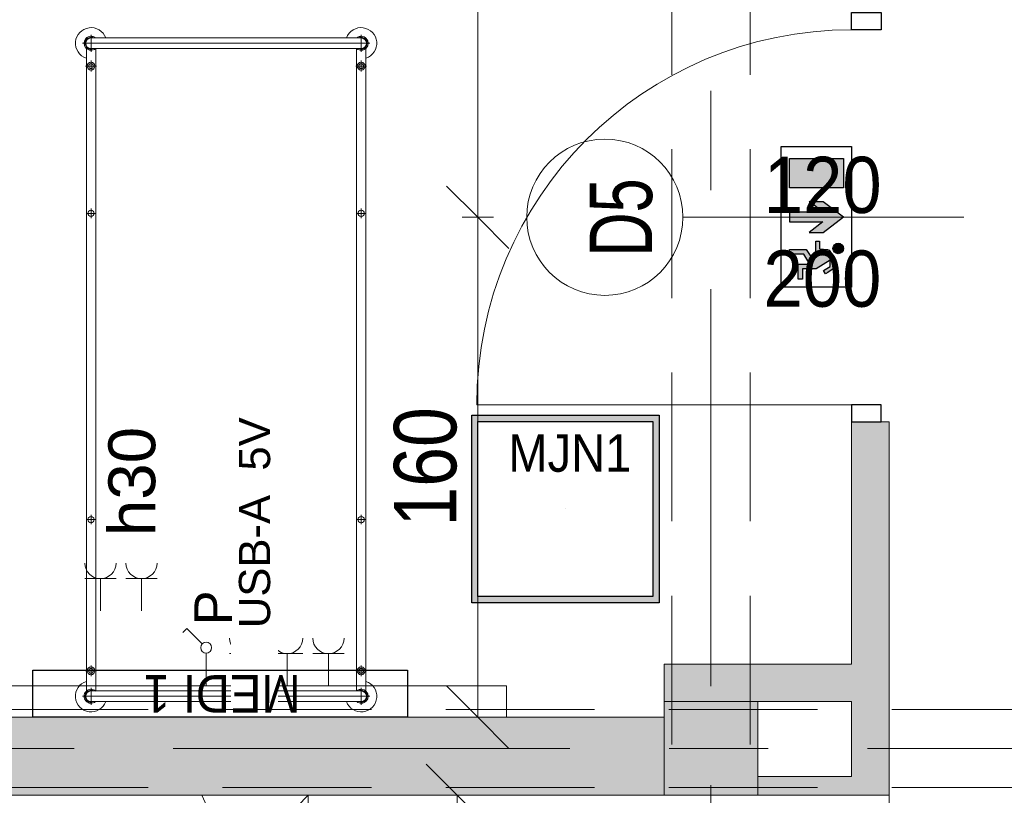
# Model space of a CAD drawing. Header units: centimetres. Extents: x -1631 to 21770, y -8842 to 3590.
# Tile 72 of 142: x -834 to -519, y 1833 to 2082. Entities that reach past the tile are written whole.
import ezdxf

# ---------------------------------------------------------------- set-up
doc = ezdxf.new("R2010")
doc.units = ezdxf.units.CM
for name, pattern in [('Dash', [60, 30, -30]), ('Oś', [222.25, 127, -31.75, 31.75, -31.75]), ('Ponad', [39.688, 23.813, -15.875]), ('Ukryte', [71.438, 47.625, -23.813])]:
    doc.linetypes.add(name, pattern=pattern)
for name, color, linetype, lineweight in [('A-ANNO-DIMS', 211, 'Continuous', 13), ('A-ANNO-DIMS-100', 211, 'Continuous', 13), ('A-ANNO-NOTE', 131, 'Continuous', 9), ('A-AREA', 32, 'Continuous', 13), ('A-DETL', 90, 'Continuous', 9), ('A-DETL-GENF', 92, 'Continuous', 9), ('A-DETL-HDLN', 90, 'Ukryte', 9), ('A-DETL-MEDM', 33, 'Continuous', 13), ('A-DETL-THIN', 151, 'Continuous', 9), ('A-DOOR', 31, 'Continuous', 13), ('A-FLOR', 192, 'Continuous', 13), ('A-FLOR-OVHD', 1, 'Ponad', 9), ('A-WALL', 113, 'Continuous', 13), ('A-WALL-PATT', 111, 'Continuous', 13), ('I-FURN', 30, 'Continuous', 9), ('Q-SPCQ', 91, 'Continuous', 9), ('S-COLS', 52, 'Continuous', 13), ('S-GRID', 1, 'Continuous', 13)]:
    doc.layers.add(name, color=color, linetype=linetype, lineweight=lineweight)
doc.layers.add('E_oprawy', color=12, linetype='Continuous')
doc.styles.add('Arial', font='arial.ttf', dxfattribs={"width": 0.9, "height": 18})
doc.styles.add('Arial Narrow_5', font='ARIALN.TTF', dxfattribs={"height": 20})
doc.styles.add('Arial_1', font='arial.ttf', dxfattribs={"width": 0.7, "height": 20})
doc.styles.add('Arial_4', font='arial.ttf', dxfattribs={"height": 10})
doc.styles.add('Arial_5', font='arial.ttf', dxfattribs={"height": 12})
doc.styles.add('Arial_6', font='arial.ttf', dxfattribs={"height": 15})
doc.dimstyles.new('Diagonal_1_100__0__wewnętrzne', dxfattribs={"dimscale": 30.48, "dimtxt": 20.468619, "dimasz": 0.656168, "dimexe": 0.164042, "dimexo": 0.0625, "dimgap": 0.032808, "dimtad": 1, "dimdec": 0, "dimdsep": 46, "dimtxsty": 'Arial Narrow_5', "dimblk1": 'OBLIQUE', "dimblk2": 'OBLIQUE', "dimsah": 1, "dimcen": 0.09, "dimazin": 0, "dimtfac": 1, "dimtdec": 4, "dimtix": 1, "dimtmove": 0, "dimatfit": 3, "dimfxl": 0, "dimtvp": 1, "dimtolj": 1, "dimtzin": 0, "dimarcsym": 0})

# ---------------------------------------------------------------- blocks, each defined once
blk = doc.blocks.new('M_Concrete-Square-Column - 300 x 300mm-1795930-6_piętro IV __13_80 m_ - stan projektowany')
at = {"layer": 'S-COLS', "lineweight": 9}
blk.add_hatch(color=254, dxfattribs=at).paths.add_polyline_path([(15, -15), (15, 15), (-15, 15), (-15, -15)], flags=0)
for p, q in [((15, 15), (-15, 15)), ((-15, 15), (-15, -15)), ((15, -15), (15, 15)), ((-15, -15), (15, -15))]:
    blk.add_line(p, q, dxfattribs=at)
blk = doc.blocks.new('łóżko 195x90 typ FAMED _102039_ - łóżko 195x90 typ FAMED _102039_-1233017-6_piętro IV __13_80 m_ - stan projektowany')
at = {"layer": 'I-FURN'}
for p, q in [((45.97, 104.25), (-45.98, 104.25)), ((-43.25, 101.53), (-43.25, 106.98)), ((-43.25, 105.95), (43.25, 105.95)), ((43.25, 101.53), (43.25, 106.98)), ((-44.75, -103.1), (-44.75, 102.61)), ((-43.25, 102.55), (43.25, 102.55)), ((-41.75, 102.55), (-41.75, -103.1)), ((41.75, 102.61), (41.75, -103.05)), ((44.75, -103.1), (44.75, 102.61)), ((-43.25, 95.18), (-43.25, 98.68)), ((43.25, 95.18), (43.25, 98.68)), ((-45, 96.93), (-41.5, 96.93)), ((45, 96.93), (41.5, 96.93)), ((-43.25, 48.31), (-43.25, 51.31)), ((43.25, 48.31), (43.25, 51.31)), ((-44.75, 49.81), (-41.75, 49.81)), ((44.75, 49.81), (41.75, 49.81)), ((-43.25, -49.69), (-43.25, -46.69)), ((43.25, -49.69), (43.25, -46.69)), ((-44.75, -48.19), (-41.75, -48.19)), ((44.75, -48.19), (41.75, -48.19)), ((-45, -96.6), (-41.5, -96.6)), ((-43.25, -94.85), (-43.25, -98.35)), ((45, -96.6), (41.5, -96.6)), ((43.25, -94.85), (43.25, -98.35)), ((-43.25, -102.02), (-43.25, -107.47)), ((-43.25, -103.05), (43.25, -103.05)), ((43.25, -102.02), (43.25, -107.47)), ((-45.98, -104.75), (45.97, -104.75)), ((-43.25, -106.45), (43.25, -106.45))]:
    blk.add_line(p, q, dxfattribs=at)
for centre, radius in [((-43.25, 96.93), 1.25), ((-43.25, 96.93), 0.8), ((43.25, 96.93), 1.25), ((43.25, 96.93), 0.8), ((-43.25, 49.81), 1), ((43.25, 49.81), 1), ((-43.25, -48.19), 1), ((43.25, -48.19), 1), ((-43.25, -96.6), 1.25), ((-43.25, -96.6), 0.8), ((43.25, -96.6), 1.25), ((43.25, -96.6), 0.8)]:
    blk.add_circle(centre, radius, dxfattribs=at)
for centre, radius, start, end in [((-43.25, 104.25), 5, 19.8769, 252.5424), ((43.25, 104.25), 5, 287.4576, 160.1231), ((-43.25, 104.25), 2.23, 49.8221, 310.1779), ((-43.25, 104.25), 1.93, 62.0207, 297.9793), ((-43.25, 104.25), 1.7, 90, 270), ((43.25, 104.25), 2.23, 229.8221, 130.1779), ((43.25, 104.25), 1.93, 242.0207, 117.9793), ((43.25, 104.25), 1.7, 270, 90), ((-43.25, -104.75), 5, 107.4576, 340.1231), ((43.25, -104.75), 5, 199.8769, 72.5424), ((-43.25, -104.75), 2.23, 47.6113, 310.1779), ((-43.25, -104.75), 1.93, 62.0207, 297.9793), ((-43.25, -104.75), 1.7, 90, 270), ((43.25, -104.75), 2.23, 229.8221, 130.1779), ((43.25, -104.75), 1.93, 242.0207, 117.9793), ((43.25, -104.75), 1.7, 270, 90)]:
    blk.add_arc(centre, radius, start, end, dxfattribs=at)
blk = doc.blocks.new('Panel Gazowo Oswietleniowy 2 - Type 1-2423720-6_piętro IV __13_80 m_ - stan projektowany')
at = {"layer": 'Q-SPCQ'}
for p, q in [((47.5, 56.83), (57.5, 56.83)), ((52.5, 56.83), (52.5, 46.5)), ((60.67, 56.83), (70.67, 56.83)), ((65.67, 56.83), (65.67, 46.5)), ((80.18, 40.93), (78.87, 39.62)), ((85.12, 35.98), (80.18, 40.93)), ((86.36, 22.5), (86.36, 33)), ((93.87, 32.83), (103.87, 32.83)), ((98.87, 32.83), (98.87, 22.5)), ((107.33, 32.83), (117.33, 32.83)), ((112.33, 32.83), (112.33, 22.5)), ((120.5, 32.83), (130.5, 32.83)), ((125.5, 32.83), (125.5, 22.5)), ((-157.5, 22.5), (182.5, 22.5)), ((182.5, 22.5), (182.5, 12.5))]:
    blk.add_line(p, q, dxfattribs=at)
blk.add_circle((86.36, 34.75), 1.75, dxfattribs=at)
for centre, end in [((52.5, 61.83), 0), ((65.67, 61.83), 0), ((98.87, 37.83), 360), ((112.33, 37.83), 360), ((125.5, 37.83), 360)]:
    blk.add_arc(centre, 5, 180, end, dxfattribs=at)
blk = doc.blocks.new('DRZWI 1S - automatyczna etykieta - Drzwi 120-2386914-6_piętro IV __13_80 m_ - stan projektowany')
at = {"layer": 'A-DETL-GENF'}
for p, q in [((-65.5, 3.5), (-60, 3.5)), ((-65.5, -6), (-65.5, 3.5)), ((-60, 3.5), (-60, -6)), ((60, 3.5), (65.5, 3.5)), ((60, -6), (60, 3.5)), ((65.5, 3.5), (65.5, -6)), ((-60, -6), (-65.5, -6)), ((65.5, -6), (60, -6))]:
    blk.add_line(p, q, dxfattribs=at)
at = {"layer": 'A-DETL-MEDM', "lineweight": 25}
for p, q in [((-65.5, -6), (-65.5, 3.5)), ((-65.5, 3.5), (-60, 3.5)), ((-60, 3.5), (-60, -6)), ((60, 3.5), (60, -6)), ((65.5, 3.5), (60, 3.5)), ((65.5, -6), (65.5, 3.5)), ((-60, -6), (-65.5, -6)), ((60, -6), (65.5, -6))]:
    blk.add_line(p, q, dxfattribs=at)
at = {"layer": 'A-DOOR'}
blk.add_line((60, -6), (60, -126), dxfattribs=at)
blk.add_arc((60, -6), 120, 180, 270, dxfattribs=at)
blk = doc.blocks.new('DIMBLOCK26-6_piętro IV __13_80 m_ - stan projektowany')
at = {"layer": 'A-ANNO-DIMS-100', "transparency": 16777216}
for p, q in [((-687.3, 2018.33), (-697.3, 2028.33)), ((-692.3, 2018.33), (-682.3, 2018.33)), ((-687.3, 2018.33), (-692.3, 2018.33)), ((-687.3, 1858.33), (-687.3, 2018.33)), ((-687.3, 2018.33), (-677.3, 2008.33)), ((-687.3, 1858.33), (-697.3, 1868.33)), ((-692.3, 1858.33), (-682.3, 1858.33)), ((-687.3, 1858.33), (-692.3, 1858.33)), ((-687.3, 1858.33), (-677.3, 1848.33))]:
    blk.add_line(p, q, dxfattribs=at)
at = {"layer": 'A-ANNO-DIMS-100', "color": 0, "transparency": 16777216, "insert": (-714.15, 1919.32), "char_height": 20, "width": 45.6158, "attachment_point": 1, "rotation": 90, "line_spacing_factor": 0.974696, "style": 'Arial Narrow_5'}
blk.add_mtext('160', dxfattribs=at)
blk = doc.blocks.new('_Oblique')
at = {"color": 0, "linetype": 'ByBlock', "lineweight": -2}
blk.add_line((-0.5, -0.5), (0.5, 0.5), dxfattribs=at)
blk = doc.blocks.new('DIMBLOCK27-6_piętro IV __13_80 m_ - stan projektowany')
at = {"layer": 'A-ANNO-DIMS-100', "transparency": 16777216}
for p, q in [((-687.3, 2277.33), (-697.3, 2287.33)), ((-692.3, 2277.33), (-682.3, 2277.33)), ((-687.3, 2277.33), (-692.3, 2277.33)), ((-687.3, 2018.33), (-687.3, 2277.33)), ((-687.3, 2277.33), (-677.3, 2267.33)), ((-687.3, 2018.33), (-697.3, 2028.33)), ((-692.3, 2018.33), (-682.3, 2018.33)), ((-687.3, 2018.33), (-692.3, 2018.33)), ((-687.3, 2018.33), (-677.3, 2008.33))]:
    blk.add_line(p, q, dxfattribs=at)
at = {"layer": 'A-ANNO-DIMS-100', "color": 0, "transparency": 16777216, "insert": (-714.15, 2128.82), "char_height": 20, "width": 45.6158, "attachment_point": 1, "rotation": 90, "line_spacing_factor": 0.974696, "style": 'Arial Narrow_5'}
blk.add_mtext('259', dxfattribs=at)
blk = doc.blocks.new('DIMBLOCK139-6_piętro IV __13_80 m_ - stan projektowany')
at = {"layer": 'A-ANNO-DIMS-100', "transparency": 16777216}
for p, q in [((-693.86, 1833.33), (-703.86, 1843.33)), ((-698.86, 1833.33), (-688.86, 1833.33)), ((-693.86, 1833.33), (-698.86, 1833.33)), ((-693.86, 1683.33), (-693.86, 1833.33)), ((-693.86, 1833.33), (-683.86, 1823.33)), ((-693.86, 1683.33), (-703.86, 1693.33)), ((-698.86, 1683.33), (-688.86, 1683.33)), ((-693.86, 1683.33), (-698.86, 1683.33)), ((-693.86, 1683.33), (-683.86, 1673.33))]:
    blk.add_line(p, q, dxfattribs=at)
at = {"layer": 'A-ANNO-DIMS-100', "color": 0, "transparency": 16777216, "insert": (-720.71, 1739.32), "char_height": 20, "width": 45.6158, "attachment_point": 1, "rotation": 90, "line_spacing_factor": 0.974696, "style": 'Arial Narrow_5'}
blk.add_mtext('150', dxfattribs=at)
blk = doc.blocks.new('MEDI_1')
at = {"layer": 'E_oprawy'}
blk.add_lwpolyline([(0, 0), (0, 15), (120, 15), (120, 0)], close=True, dxfattribs=at)
at = {"layer": 'E_oprawy', "color": 4, "style": 'Arial', "width": 0.9}
blk.add_text('MEDI 1', height=12, rotation=180, dxfattribs=at).set_placement((85.78, 13.45))
blk = doc.blocks.new('MJN1')
at = {"layer": 'E_oprawy', "linetype": 'ByBlock'}
h = blk.add_hatch(color=256, dxfattribs=at)
h.paths.add_polyline_path([(-30, -30), (-30, 30), (30, 30), (30, -30)])
h.paths.add_polyline_path([(-28, -28), (-28, 28), (28, 28), (28, -28)], flags=16)
for points in [[(-30, -30), (-30, 30), (30, 30), (30, -30)], [(-28, -28), (-28, 28), (28, 28), (28, -28)]]:
    blk.add_lwpolyline(points, close=True, dxfattribs=at)
blk.add_circle((0, 0), 0.0000001, dxfattribs=at)
at = {"layer": 'E_oprawy', "color": 4, "style": 'Arial', "width": 0.9}
blk.add_text('MJN1', height=12, dxfattribs=at).set_placement((-18.29, 11.9))
blk = doc.blocks.new('EW_W_GORE')
at = {"layer": 'E_oprawy'}
for points in [[(431.95, 125.13), (425.73, 125.13), (425.73, 113.58), (431.95, 113.58)], [(438.17, 125.13), (434.88, 120.79), (434.88, 117.78), (437.1, 120.71), (437.1, 113.58), (439.24, 113.58), (439.24, 120.71), (441.46, 117.78), (441.46, 120.79)], [(446.02, 124.01, 1), (443.78, 124.01, 1)], [(447.38, 122.28), (448.73, 122.28), (449.62, 120.89), (450.3, 121.32), (450.01, 121.78), (449.13, 123.14), (446.83, 123.14), (445.25, 122.06), (445.1, 121.75), (444.98, 120), (443.37, 120), (443.37, 119.23), (445.7, 119.23), (445.95, 120.1), (446.4, 119.43), (447.05, 118.48), (445.13, 117.18), (445.13, 113.58), (446.14, 113.58), (446.14, 116.64), (448.23, 117.98), (448.23, 115.45), (451.45, 115.46), (451.45, 116.38), (449.24, 116.38), (449.24, 119.27)]]:
    blk.add_hatch(color=3, dxfattribs=at).paths.add_polyline_path(points)
at = {"layer": 'E_oprawy', "color": 3}
for p, q in [((425.73, 125.13), (431.95, 125.13)), ((425.73, 113.58), (425.73, 125.13)), ((431.95, 125.13), (431.95, 113.58)), ((434.88, 120.79), (438.17, 125.13)), ((441.46, 120.79), (438.17, 125.13)), ((445.1, 121.75), (445.25, 122.06)), ((445.25, 122.06), (446.83, 123.14)), ((446.83, 123.14), (449.13, 123.14)), ((448.73, 122.28), (447.38, 122.28)), ((447.38, 122.28), (449.24, 119.27)), ((449.62, 120.89), (448.73, 122.28)), ((449.13, 123.14), (450.01, 121.78)), ((434.88, 117.78), (434.88, 120.79)), ((437.1, 120.71), (434.88, 117.78)), ((437.1, 113.58), (437.1, 120.71)), ((439.24, 113.58), (439.24, 120.71)), ((439.24, 120.71), (441.46, 117.78)), ((441.46, 117.78), (441.46, 120.79)), ((443.37, 119.23), (443.37, 120)), ((443.37, 120), (444.98, 120)), ((444.98, 120), (445.1, 121.75)), ((445.95, 120.1), (445.7, 119.23)), ((446.4, 119.43), (445.95, 120.1)), ((450.3, 121.32), (449.62, 120.89)), ((450.01, 121.78), (450.3, 121.32)), ((445.7, 119.23), (443.37, 119.23)), ((445.13, 117.18), (447.05, 118.48)), ((448.23, 117.98), (446.14, 116.64)), ((447.05, 118.48), (446.4, 119.43)), ((448.23, 115.45), (448.23, 117.98)), ((449.24, 119.27), (449.24, 116.38)), ((445.13, 113.58), (445.13, 117.18)), ((446.14, 116.64), (446.14, 113.58)), ((449.24, 116.38), (451.45, 116.38)), ((451.45, 116.38), (451.45, 115.46)), ((431.95, 113.58), (425.73, 113.58)), ((437.1, 113.58), (439.24, 113.58)), ((446.14, 113.58), (445.13, 113.58)), ((451.45, 115.46), (448.23, 115.45))]:
    blk.add_line(p, q, dxfattribs=at)
blk.add_lwpolyline([(423.17, 126.85), (453.17, 126.85), (453.17, 111.85), (423.17, 111.85)], close=True, dxfattribs=at)
blk.add_circle((444.9, 124.01), 1.12, dxfattribs=at)

msp = doc.modelspace()

# ---------------------------------------------------------------- hatches: boundary and pattern name
at = {"layer": 'A-WALL-PATT'}
h = msp.add_hatch(color=9, dxfattribs=at)
h.paths.add_polyline_path([(-555.62, 1833.33), (-555.62, 1952.83), (-567.62, 1952.83), (-567.62, 1833.33)], flags=0)
h.paths.add_polyline_path([(-555.62, 2173.83), (-555.62, 2482.83), (-567.62, 2482.83), (-567.62, 2173.83)], flags=0)
h.paths.add_polyline_path([(-555.62, 2703.83), (-555.62, 2824.33), (-567.62, 2824.33), (-567.62, 2703.83), (-558.12, 2703.83)], flags=0)
for points in [[(-567.62, 1863.33), (-567.62, 1875.33), (-627.62, 1875.33), (-627.62, 1863.33), (-597.62, 1863.33)], [(-628.34, 1833.33), (-627.62, 1833.33), (-627.62, 1858.33), (-1197.62, 1858.33), (-1197.62, 1833.33), (-719.31, 1833.33)], [(-567.62, 1833.33), (-567.62, 1839.33), (-597.62, 1839.33), (-597.62, 1833.33), (-582.85, 1833.33)]]:
    msp.add_hatch(color=9, dxfattribs=at).paths.add_polyline_path(points, flags=0)

# ---------------------------------------------------------------- linework, layer by layer
at = {"layer": 'A-ANNO-NOTE', "lineweight": 13}
msp.add_line((-531.62, 2018.33), (-621.62, 2018.33), dxfattribs=at)
msp.add_line((-531.62, 2018.33), (-621.62, 2018.33), dxfattribs=at)
msp.add_circle((-646.62, 2018.33), 25, dxfattribs=at)
at = {"layer": 'A-AREA', "lineweight": 9}
msp.add_line((-1037.41, 1533.33), (-741.62, 1833.33), dxfattribs=at)
at = {"layer": 'A-DETL', "linetype": 'Dash', "lineweight": 25}
msp.add_open_spline([(-552.77, 2638.57), (-478.91, 2638.57), (-476.08, 2638.57), (-439.12, 2638.57), (-439.12, 2601.62), (-439.12, 2598.79), (-439.12, 2573.54), (-439.12, 1655.82), (-439.12, 1618.87), (-439.12, 1616.04), (-439.12, 1512.36), (-439.12, 1509.53), (-439.12, 1472.57), (-476.08, 1472.57), (-478.91, 1472.57), (-555.62, 1472.57)], degree=3, knots=[0, 0, 0, 0, 1.242892, 2.082132, 2.921372, 3.63261, 13.975949, 24.692511, 35.163852, 36.732804, 37.928533, 39.497485, 40.336725, 41.175965, 42.450024, 42.450024, 42.450024, 42.450024], dxfattribs=at)
at = {"layer": 'A-DETL-HDLN'}
for p, q in [((-625.12, 420.83), (-625.12, 2793.33)), ((-600.12, 420.83), (-600.12, 2793.33)), ((-1197.62, 1835.83), (1172.38, 1835.83))]:
    msp.add_line(p, q, dxfattribs=at)
at = {"layer": 'A-DETL-THIN'}
msp.add_line((-775.62, 1833.33), (-741.62, 1758.33), dxfattribs=at)
at = {"layer": 'A-FLOR', "lineweight": 9}
msp.add_line((-741.62, 1833.33), (-741.62, 1533.33), dxfattribs=at)
at = {"layer": 'A-FLOR-OVHD'}
msp.add_line((-555.62, 1833.33), (-555.62, 1383.33), dxfattribs=at)
at = {"layer": 'A-WALL', "lineweight": 9}
for p, q in [((-567.62, 1952.83), (-567.62, 1875.33)), ((-555.62, 1952.83), (-558.12, 1952.83)), ((-555.62, 1833.33), (-555.62, 1952.83)), ((-567.62, 1875.33), (-627.62, 1875.33)), ((-627.62, 1875.33), (-627.62, 1863.33)), ((-597.62, 1863.33), (-567.62, 1863.33)), ((-567.62, 1863.33), (-567.62, 1839.33)), ((-627.62, 1858.33), (-1197.62, 1858.33)), ((-567.62, 1839.33), (-597.62, 1839.33)), ((-1197.62, 1833.33), (-627.62, 1833.33)), ((-597.62, 1833.33), (-555.62, 1833.33))]:
    msp.add_line(p, q, dxfattribs=at)
at = {"layer": 'S-GRID', "linetype": 'Oś'}
for p, q in [((-612.62, 2884.27), (-612.62, 27.13)), ((1342.46, 1848.33), (-1368.76, 1848.33))]:
    msp.add_line(p, q, dxfattribs=at)

# ---------------------------------------------------------------- block references
at = {"layer": 'A-DOOR', "rotation": 269.9999999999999}
msp.add_blockref('DRZWI 1S - automatyczna etykieta - Drzwi 120-2386914-6_piętro IV __13_80 m_ - stan projektowany', (-561.62, 2018.33), dxfattribs=at)
at = {"layer": 'E_oprawy', "xscale": 1.5, "yscale": 1.5, "zscale": 1.5, "rotation": 270}
msp.add_blockref('EW_W_GORE', (-757.9, 2675.69), dxfattribs=at)
at = {"layer": 'E_oprawy'}
msp.add_blockref('MJN1', (-659.22, 1924.97), dxfattribs=at)
at = {"layer": 'I-FURN'}
msp.add_blockref('łóżko 195x90 typ FAMED _102039_ - łóżko 195x90 typ FAMED _102039_-1233017-6_piętro IV __13_80 m_ - stan projektowany', (-767.87, 1969.77), dxfattribs=at)
at = {"layer": 'Q-SPCQ'}
msp.add_blockref('Panel Gazowo Oswietleniowy 2 - Type 1-2423720-6_piętro IV __13_80 m_ - stan projektowany', (-860.62, 1845.83), dxfattribs=at)
at = {"layer": 'S-COLS', "lineweight": 9}
msp.add_blockref('M_Concrete-Square-Column - 300 x 300mm-1795930-6_piętro IV __13_80 m_ - stan projektowany', (-612.62, 1848.33), dxfattribs=at)

# ---------------------------------------------------------------- texts
at = {"layer": 'A-ANNO-NOTE', "lineweight": 211, "char_height": 18, "width": 38.07, "attachment_point": 5, "line_spacing_factor": 0.936439, "style": 'Arial'}
for s, insert in [('\\pxqc,t6.35,12.7,19.05,25.4,31.75,38.1,44.45,50.8,57.15,63.5,69.85,76.2,82.55,88.9,95.25,101.6,107.95,114.3,120.65,127,133.35,139.7,146.05,152.4,158.75,165.1,171.45,177.8,184.15,190.5,196.85,203.2;{120}', (-576.86, 2028.56)), ('\\pxqc,t6.35,12.7,19.05,25.4,31.75,38.1,44.45,50.8,57.15,63.5,69.85,76.2,82.55,88.9,95.25,101.6,107.95,114.3,120.65,127,133.35,139.7,146.05,152.4,158.75,165.1,171.45,177.8,184.15,190.5,196.85,203.2;{200}', (-576.95, 1998.56))]:
    msp.add_mtext(s, dxfattribs=dict(at, insert=insert))
at = {"layer": 'A-ANNO-NOTE', "lineweight": 211, "insert": (-641.33, 2018.26), "char_height": 20, "width": 25.97, "attachment_point": 5, "rotation": 90, "line_spacing_factor": 0.936439, "style": 'Arial_1'}
msp.add_mtext('\\pxqc,t4.445,8.89,13.335,17.78,22.225,26.67,31.115,35.56,40.005,44.45,48.895,53.34,57.785,62.23,66.675,71.12,75.565,80.01,84.455,88.9,93.345,97.79,102.235,106.68,111.125,115.57,120.015,124.46,128.905,133.35,137.795,142.24;{D5}', dxfattribs=at)

# ---------------------------------------------------------------- dimensions: what is measured, and where the dimension line sits
at = {"layer": 'A-ANNO-DIMS'}
for base, p1, p2, override, picture, middle in [((-687.3, 2277.33), (-692.3, 2018.33), (-692.3, 2277.33), {"dimpost": '<>', "dimfxl": 259}, 'DIMBLOCK27-6_piętro IV __13_80 m_ - stan projektowany', (-698.51, 2147.83)), ((-687.3, 2018.33), (-692.3, 1858.33), (-692.3, 2018.33), {"dimpost": '<>', "dimfxl": 160}, 'DIMBLOCK26-6_piętro IV __13_80 m_ - stan projektowany', (-698.51, 1938.33)), ((-693.86, 1833.33), (-698.86, 1683.33), (-698.86, 1833.33), {"dimpost": '<>', "dimfxl": 150}, 'DIMBLOCK139-6_piętro IV __13_80 m_ - stan projektowany', (-705.07, 1758.33))]:
    dim = msp.add_linear_dim(base=base, p1=p1, p2=p2, angle=90, dimstyle='Diagonal_1_100__0__wewnętrzne', override=override, dxfattribs=at)
    dim.commit()
    dim.dimension.update_dxf_attribs({"geometry": picture, "text_midpoint": middle})

# ---------------------------------------------------------------- next in the draw order: texts
at = {"layer": 'A-ANNO-NOTE', "lineweight": 13, "rotation": 90, "line_spacing_factor": 0.936439, "bg_fill": 3, "box_fill_scale": 1.25, "bg_fill_color": 256, "bg_fill_true_color": 13158600, "bg_fill_transparency": 0}
for s, insert, char_height, width, attachment_point, style in [('\\pxqc,t12.7,25.4,38.1,50.8,63.5,76.2,88.9,101.6,114.3,127,139.7,152.4,165.1,177.8,190.5,203.2,215.9,228.6,241.3,254,266.7,279.4,292.1,304.8,317.5,330.2,342.9,355.6,368.3,381,393.7,406.4;{USB-A  5V}', (-758.7, 1920.56), 10, 113.1, 5, 'Arial_4'), ('\\pxt8.46667,16.93333,25.4,33.86667,42.33333,50.8,59.26667,67.73333,76.2,84.66667,93.13333,101.6,110.06667,118.53333,127,135.46667,143.93333,152.4,160.86667,169.33333,177.8,186.26667,194.73333,203.2,211.66667,220.13333,228.6,237.06667,245.53333,254,262.46667,270.93333;{h30}', (-805.56, 1916.27), 15, 36.764, 1, 'Arial_6')]:
    msp.add_mtext(s, dxfattribs=dict(at, insert=insert, char_height=char_height, width=width, attachment_point=attachment_point, style=style))

# ---------------------------------------------------------------- next in the draw order: linework, layer by layer
at = {"layer": 'A-DETL-HDLN'}
msp.add_line((-1197.62, 1860.83), (1172.38, 1860.83), dxfattribs=at)

# ---------------------------------------------------------------- next in the draw order: block references
at = {"layer": 'E_oprawy'}
msp.add_blockref('MEDI_1', (-829.79, 1858.33), dxfattribs=at)

# ---------------------------------------------------------------- next in the draw order: texts
at = {"layer": 'A-ANNO-NOTE', "lineweight": 13, "insert": (-772.02, 1893.32), "char_height": 12, "width": 12.019, "attachment_point": 5, "rotation": 90, "line_spacing_factor": 0.936439, "style": 'Arial_5'}
msp.add_mtext('\\pxqc,t10.58333,21.16667,31.75,42.33333,52.91667,63.5,74.08333,84.66667,95.25,105.83333,116.41667,127,137.58333,148.16667,158.75,169.33333,179.91667,190.5,201.08333,211.66667,222.25,232.83333,243.41667,254,264.58333,275.16667,285.75,296.33333,306.91667,317.5,328.08333,338.66667;{P}', dxfattribs=at)

doc.saveas('drawing.dxf')
